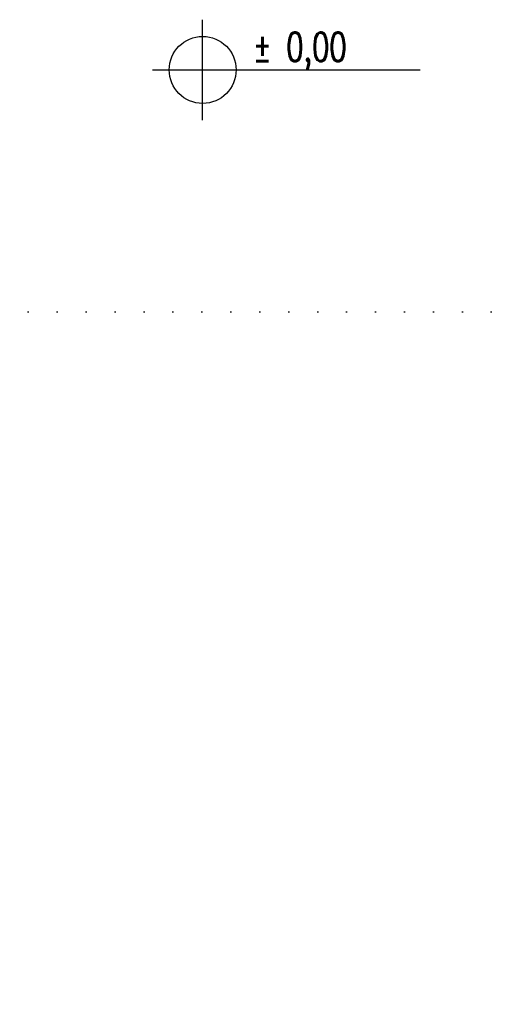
# Model space of a CAD drawing. Header units: millimetres. Extents: x 167273 to 188273, y -125105 to -88145.
# Tile 136 of 210: x 173184 to 173389, y -96958 to -96546. Entities that reach past the tile are written whole.
import ezdxf
from ezdxf.enums import TextEntityAlignment as Align

# ---------------------------------------------------------------- set-up
doc = ezdxf.new("R2010")
doc.units = ezdxf.units.MM
doc.linetypes.add('ACAD_ISO07W100', pattern=[3, 0, -3])
doc.layers.add('a-poziomy', color=9, linetype='Continuous')
doc.layers.add('opis text', color=9, linetype='Continuous')
doc.styles.add('PPAB_100', font='romans.shx', dxfattribs={"width": 0.7, "height": 12})
doc.styles.add('PPAB_50', font='romans.shx', dxfattribs={"width": 0.7, "height": 8})

# ---------------------------------------------------------------- blocks, each defined once
blk = doc.blocks.new('kotapozioma')
for p, q in [((49330.12, 104.43), (49330.12, 134.43)), ((49315.12, 119.43), (49395.12, 119.43))]:
    blk.add_line(p, q)
blk.add_circle((49330.12, 119.43), 10)
at = {"layer": 'opis text', "style": 'PPAB_50'}
for tag, p in [('ZNAK', (49345.12, 119.43)), ('WARTOSC', (49355.12, 119.43))]:
    blk.add_attdef(tag, text='', height=9, dxfattribs=at).set_placement(p, align=Align.BOTTOM_LEFT)

msp = doc.modelspace()

# ---------------------------------------------------------------- linework, layer by layer
at = {"layer": 'a-poziomy', "linetype": 'ACAD_ISO07W100', "ltscale": 4}
msp.add_lwpolyline([(179286.44, -96668.05), (171936.94, -96668.05), (171936.94, -96957.57), (170836.98, -96957.57)], dxfattribs=at)

# ---------------------------------------------------------------- block references
at = {"layer": 'opis text'}
ref = msp.add_blockref('kotapozioma', (104198.78, -96734.08), dxfattribs=dict(at, xscale=1.4, yscale=1.4, zscale=1.4))
ref.add_attrib('WARTOSC', '0,00', dxfattribs={"height": 12, "style": 'PPAB_100', "width": 0.7}).set_placement((173295.94, -96566.88), align=Align.BOTTOM_LEFT)
ref.add_attrib('ZNAK', '%%p', dxfattribs={"height": 12, "style": 'PPAB_100', "width": 0.7}).set_placement((173281.94, -96566.88), align=Align.BOTTOM_LEFT)

doc.saveas('drawing.dxf')
